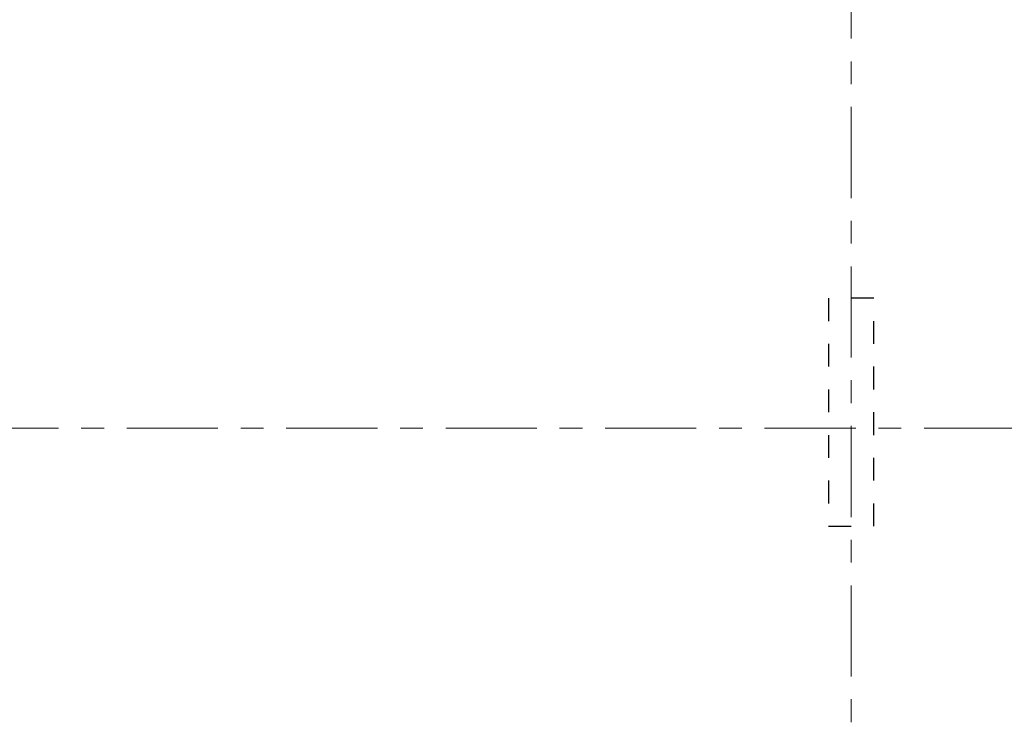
# Model space of a CAD drawing. Header units: metres. Extents: x -38 to 93, y -15 to 21.
# Tile 44 of 194: x 44.5 to 48.82, y 2.02 to 5.09. Entities that reach past the tile are written whole.
import ezdxf

# ---------------------------------------------------------------- set-up
doc = ezdxf.new("R2010")
doc.units = ezdxf.units.M
for name, pattern in [('______11', [0.5, 0.4, -0.05, 0, -0.05]), ('______2', [0.0405, 0.03, -0.0105]), ('______5', [1.1, 0.8, -0.1, 0.1, -0.1])]:
    doc.linetypes.add(name, pattern=pattern)
doc.layers.add('XR$2$Осевая линия (1)', color=7, linetype='______5', lineweight=13)
doc.layers.add('XR$6$Стена_ бетон несущ.', color=7, linetype='Continuous', lineweight=70, true_color=0xb4b496)

msp = doc.modelspace()

# ---------------------------------------------------------------- linework, layer by layer
at = {"layer": 'XR$2$Осевая линия (1)', "color": 253, "linetype": '______11', "lineweight": 13, "true_color": 0xa0a0a0, "transparency": 33554687}
for p, q in [((48.15, -3.39), (48.15, 8.13)), ((-2.63, 3.3), (62.6, 3.3))]:
    msp.add_line(p, q, dxfattribs=at)
at = {"layer": 'XR$6$Стена_ бетон несущ.', "color": 253, "linetype": '______2', "lineweight": -3, "true_color": 0xa0a0a0, "transparency": 33554687}
for p, q in [((48.25, 3.87), (48.05, 3.87)), ((48.05, 3.87), (48.05, 2.87)), ((48.25, 2.87), (48.25, 3.87)), ((48.05, 2.87), (48.25, 2.87))]:
    msp.add_line(p, q, dxfattribs=at)

doc.saveas('drawing.dxf')
